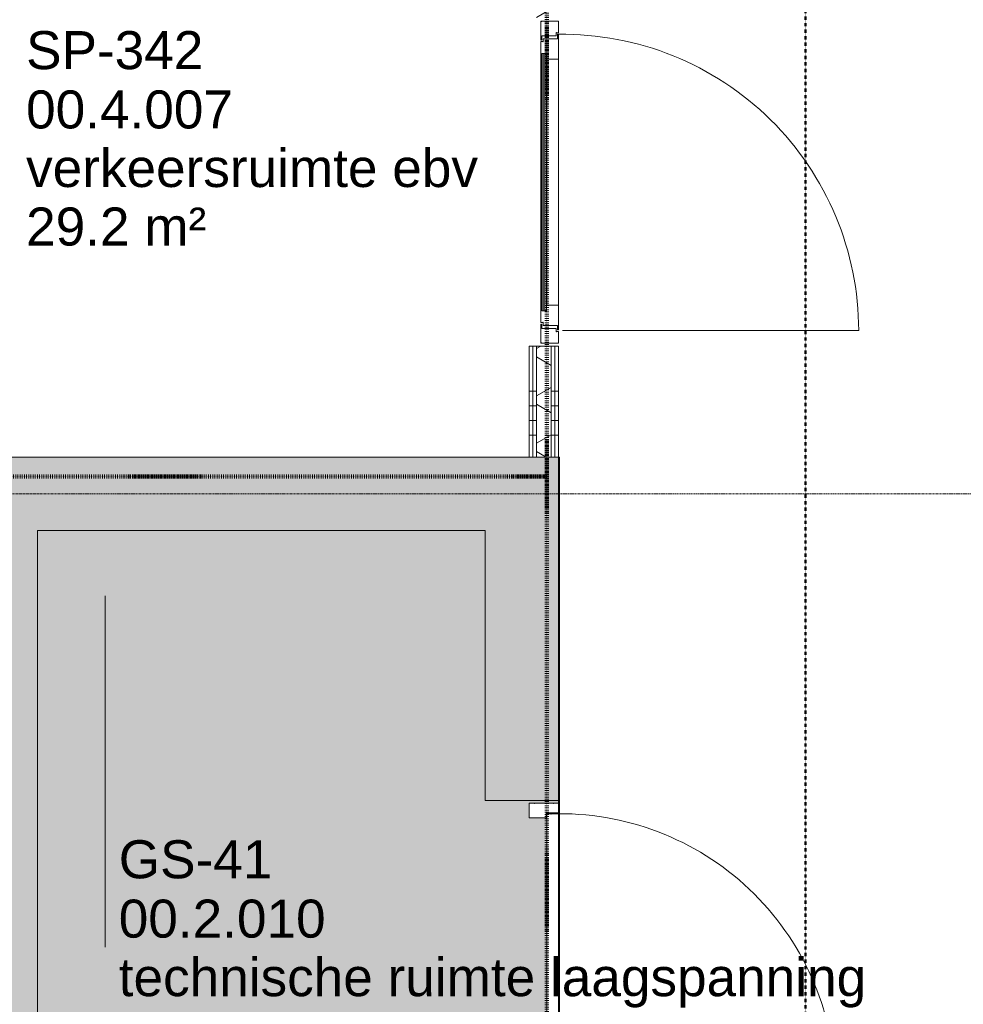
# Model space of a CAD drawing. Header units: millimetres. Extents: x -281 to 145437, y -16481 to 78869.
# Tile 91 of 256: x 20399 to 23624, y 20256 to 23620. Entities that reach past the tile are written whole.
import ezdxf

# ---------------------------------------------------------------- set-up
doc = ezdxf.new("R2010")
doc.units = ezdxf.units.MM
for name, pattern in [('ARC FS 060 minutes', [7.2, 2.4, -1.6, 0, -1.6, 0, -1.6]), ('Grid Line', [12, 6, -2, 2, -2]), ('NLRS_Dash-0_6mm_Space-0_6mm_cpz', [1.2, 0.6, -0.6])]:
    doc.linetypes.add(name, pattern=pattern)
for name, color, linetype, lineweight in [('A--A23__Vloeren', 8, 'Continuous', 5), ('A--A2__Ruwbouw', 8, 'Continuous', 5), ('A--L$01A__Algemeen', 7, 'Continuous', 5), ('A--L$07A__Stramien', 1, 'Continuous', 5), ('A--L21__Buitenwanden', 3, 'Continuous', 5), ('A--L22__Binnenwanden', 2, 'Continuous', 5), ('A--L23__Vloeren', 3, 'Continuous', 5), ('A--L3__Afbouw', 2, 'Continuous', 5), ('A--TR9__AlgVoorz', 1, 'Continuous', 5)]:
    doc.layers.add(name, color=color, linetype=linetype, lineweight=lineweight)
doc.styles.add('Arial_3', font='arial.ttf', dxfattribs={"height": 130})
pattern_1 = [(0, (0, 200), (0, 500), []), (0, (0, 250), (0, 500), []), (0, (0, 300), (0, 500), []), (0, (0, 350), (0, 500), [])]

# ---------------------------------------------------------------- blocks, each defined once
blk = doc.blocks.new('TBR-B-BWK-C-BES-ARC-R25_rvt-1-L_80_ 11')
at = {"layer": 'A--A2__Ruwbouw'}
h = blk.add_hatch(color=21, dxfattribs=at)
h.paths.add_polyline_path([(20210, 21875), (21990, 21875), (21990, 22125), (19628, 22125), (19628, 21875), (19890.3, 21875)])
h.paths.add_polyline_path([(18452.9, 21875), (18653, 21875), (18653, 22125), (18110, 22125), (18110, 21875)])
h = blk.add_hatch(color=21, dxfattribs=at)
h.paths.add_polyline_path([(22240, 15810), (22240, 19922.5), (21990, 19922.5), (21990, 15810)])
h.paths.add_polyline_path([(21990, 20952.5), (22240, 20952.5), (22240, 22125), (21990, 22125), (21990, 21144.2)])
blk.add_hatch(color=21, dxfattribs=at).paths.add_polyline_path([(20369.4, 19075), (20460, 19075), (20460, 21875), (20210, 21875), (20210, 19075)])
at = {"layer": 'A--L22__Binnenwanden', "color": 231, "lineweight": 18}
for p, q in [((21990, 22125), (19628, 22125)), ((22240, 22125), (21990, 22125)), ((22240, 20952.5), (22240, 22125)), ((20460, 21875), (21990, 21875)), ((20460, 19075), (20460, 21875)), ((21990, 21875), (21990, 20952.5)), ((21990, 20952.5), (22240, 20952.5))]:
    blk.add_line(p, q, dxfattribs=at)
blk = doc.blocks.new('65_GM_LIB_fire separation vertical_gen_arc - 060 minutes-2361018-L_80_ 11')
at = {"layer": 'A--L$01A__Algemeen', "linetype": 'ARC FS 060 minutes', "lineweight": 100}
blk.add_line((0, 0), (12004.1, 0), dxfattribs=at)
blk = doc.blocks.new('65_GM_LIB_fire separation vertical_gen_arc - 060 minutes-2433038-L_80_ 11')
at = {"layer": 'A--L$01A__Algemeen', "linetype": 'ARC FS 060 minutes', "lineweight": 100}
blk.add_line((0, 0), (3654.9, 0), dxfattribs=at)
blk = doc.blocks.new('TBR-B-INS-BR-ARC-R25_rvt-1-L_80_ 11')
at = {"layer": 'A--L$01A__Algemeen', "color": 124, "linetype": 'ARC FS 060 minutes', "lineweight": 100}
for name, p, rotation in [('65_GM_LIB_fire separation vertical_gen_arc - 060 minutes-2361018-L_80_ 11', (22200, 18395), 89.99999999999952), ('65_GM_LIB_fire separation vertical_gen_arc - 060 minutes-2433038-L_80_ 11', (22200, 22059.1), 180)]:
    blk.add_blockref(name, p, dxfattribs=dict(at, rotation=rotation))
blk = doc.blocks.new('NLRS_30_DO_WB_deur enkel draai-SH_gen_cpz - 32_31_03_deur enkel glasinvulling_jansen_economy 60_bxhxd_1100x2800x60_profiel 66-48533914-L_80_ 11')
at = {"layer": 'A--L3__Afbouw'}
for p, q in [((-550, 10), (-485, 10)), ((-550, 7.3), (-550, 10)), ((-549, 7.3), (-550, 7.3)), ((-550, 6.5), (-549, 6.5)), ((-550, -9.5), (-550, 6.5)), ((-549, 6.5), (-549, 7.3)), ((-500, 6.5), (-500, -42.5)), ((-486, 6.5), (-500, 6.5)), ((-486, 7.3), (-486, 6.5)), ((-485, 7.3), (-486, 7.3)), ((-485, 10), (-485, 7.3)), ((485, 10), (550, 10)), ((485, 7.3), (485, 10)), ((486, 7.3), (485, 7.3)), ((486, 6.5), (486, 7.3)), ((500, 6.5), (486, 6.5)), ((500, -42.5), (500, 6.5)), ((549, 7.3), (549, 6.5)), ((550, 7.3), (549, 7.3)), ((549, 6.5), (550, 6.5)), ((550, 10), (550, 7.3)), ((550, 6.5), (550, -9.5)), ((-549, -9.5), (-550, -9.5)), ((-550, -10.3), (-549, -10.3)), ((-550, -50), (-550, -10.3)), ((-549, -10.3), (-549, -9.5)), ((549, -9.5), (549, -10.3)), ((550, -9.5), (549, -9.5)), ((549, -10.3), (550, -10.3)), ((550, -10.3), (550, -50)), ((-510, -50), (-550, -50)), ((-511, -42.5), (-511, -43.3)), ((-500, -42.5), (-511, -42.5)), ((-511, -43.3), (-510, -43.3)), ((-510, -43.3), (-510, -50)), ((511, -42.5), (500, -42.5)), ((510, -43.3), (511, -43.3)), ((510, -50), (510, -43.3)), ((550, -50), (510, -50)), ((511, -43.3), (511, -42.5))]:
    blk.add_line(p, q, dxfattribs=at)
blk = doc.blocks.new('NLRS_30_DO_UN_paneel-SH_gen_cpz1 - 32_30_paneel_gen-36785107-L_80_ 11')
at = {"layer": 'A--L3__Afbouw'}
blk.add_hatch(color=256, dxfattribs=at).paths.add_polyline_path([(-440, 22), (-440, 16), (440, 16), (440, 22), (-335, 22)])
for p, q in [((-490, 22.5), (-479, 22.5)), ((-490, -26.5), (-490, 22.5)), ((-480, 30), (-420, 30)), ((-480, 23.3), (-480, 30)), ((-479, 23.3), (-480, 23.3)), ((-479, 22.5), (-479, 23.3)), ((-440, 26.5), (-440, 10.5)), ((-421, 26.5), (-440, 26.5)), ((-440, 22), (440, 22)), ((-440, 16), (-440, 22)), ((440, 16), (-440, 16)), ((-440, 10.5), (-421, 10.5)), ((-421, 27.3), (-421, 26.5)), ((-420, 27.3), (-421, 27.3)), ((-421, 26.5), (421, 26.5)), ((-421, 10.5), (-421, 9.7)), ((421, 10.5), (-421, 10.5)), ((-421, 9.7), (-420, 9.7)), ((-420, 30), (-420, 27.3)), ((-420, 30), (-420, 27.3)), ((420, 30), (-420, 30)), ((-420, 27.3), (420, 27.3)), ((-420, 9.7), (-420, -30)), ((420, 9.7), (-420, 9.7)), ((420, 30), (480, 30)), ((420, 27.3), (420, 30)), ((420, 27.3), (420, 30)), ((421, 27.3), (420, 27.3)), ((420, 9.7), (421, 9.7)), ((420, -30), (420, 9.7)), ((421, 26.5), (421, 27.3)), ((440, 26.5), (421, 26.5)), ((421, 10.5), (440, 10.5)), ((421, 9.7), (421, 10.5)), ((440, 10.5), (440, 26.5)), ((440, 22), (440, 16)), ((479, 23.3), (479, 22.5)), ((480, 23.3), (479, 23.3)), ((479, 22.5), (490, 22.5)), ((480, 30), (480, 23.3)), ((490, 22.5), (490, -26.5)), ((-505, -27.3), (-504, -27.3)), ((-505, -30), (-505, -27.3)), ((-505, -30), (-505, -27.3)), ((-420, -30), (-505, -30)), ((-504, -26.5), (-490, -26.5)), ((-504, -27.3), (-504, -26.5)), ((-420, -30), (420, -30)), ((505, -30), (420, -30)), ((490, -26.5), (504, -26.5)), ((504, -26.5), (504, -27.3)), ((504, -27.3), (505, -27.3)), ((505, -27.3), (505, -30)), ((505, -30), (505, -27.3))]:
    blk.add_line(p, q, dxfattribs=at)
blk = doc.blocks.new('NLRS_30_DO_UN_clearance zone-SH_gen_cpz - NLRS_30_DO_UN_clearance zone-SH_gen_cpz-53700866-L_80_ 11')
at = {"layer": 'A--L3__Afbouw'}
blk.add_line((-507.5, -1056.089996), (-507.5, -43.5), dxfattribs=at)
blk.add_arc((-507.5, -43.5), 1012.589996, 270, 0.763898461, dxfattribs=at)
blk = doc.blocks.new('NLRS_30_DO_WB_deur enkel draai-SH_gen_cpz1 - 32_31_05_deur enkel gesloten_gen_plaatstaal_1010x2440-51066797-L_80_ 11')
at = {"layer": 'A--L3__Afbouw'}
for p, q in [((-505, 50), (-455, 50)), ((-505, 32.8), (-505, 50)), ((-456, 35.8), (-456, 35)), ((-455, 35.8), (-456, 35.8)), ((-456, 35), (-455, 35)), ((-455, 50), (-455, 35.8)), ((-455, 35), (-455, -8)), ((455, 50), (505, 50)), ((455, 35.8), (455, 50)), ((456, 35.8), (455, 35.8)), ((455, 35), (456, 35)), ((455, -8), (455, 35)), ((456, 35), (456, 35.8)), ((505, 50), (505, 32.8)), ((-504, 32.8), (-505, 32.8)), ((-505, 32), (-504, 32)), ((-505, -32), (-505, 32)), ((-504, 32), (-504, 32.8)), ((504, 32.8), (504, 32)), ((505, 32.8), (504, 32.8)), ((504, 32), (505, 32)), ((505, 32), (505, -32)), ((-504, -32), (-505, -32)), ((-505, -32.8), (-504, -32.8)), ((-505, -50), (-505, -32.8)), ((-504, -32.8), (-504, -32)), ((-473, -8), (-473, -8.8)), ((-455, -8), (-473, -8)), ((-473, -8.8), (-472, -8.8)), ((-472, -8.8), (-472, -50)), ((473, -8), (455, -8)), ((472, -8.8), (473, -8.8)), ((472, -50), (472, -8.8)), ((473, -8.8), (473, -8)), ((504, -32), (504, -32.8)), ((505, -32), (504, -32)), ((504, -32.8), (505, -32.8)), ((505, -32.8), (505, -50)), ((-472, -50), (-505, -50)), ((505, -50), (472, -50))]:
    blk.add_line(p, q, dxfattribs=at)
blk = doc.blocks.new('NLRS_30_DO_UN_paneel dicht-SH_gen_cpz - 32_30_paneel_gen-63257637-L_80_ 11')
at = {"layer": 'A--L3__Afbouw'}
for p, q in [((-469.5, 20), (469.5, 20)), ((-469.5, 5.8), (-469.5, 20)), ((-468.5, 5.8), (-469.5, 5.8)), ((-469.5, 5), (-468.5, 5)), ((-469.5, -5), (-469.5, 5)), ((-468.5, 5), (-468.5, 5.8)), ((468.5, 5.8), (468.5, 5)), ((469.5, 5.8), (468.5, 5.8)), ((468.5, 5), (469.5, 5)), ((469.5, 20), (469.5, 5.8)), ((469.5, 5), (469.5, -5)), ((-468.5, -5), (-469.5, -5)), ((-469.5, -5.8), (-468.5, -5.8)), ((-469.5, -20), (-469.5, -5.8)), ((469.5, -20), (-469.5, -20)), ((-468.5, -5.8), (-468.5, -5)), ((468.5, -5), (468.5, -5.8)), ((469.5, -5), (468.5, -5)), ((468.5, -5.8), (469.5, -5.8)), ((469.5, -5.8), (469.5, -20))]:
    blk.add_line(p, q, dxfattribs=at)
blk = doc.blocks.new('NLRS_30_DO_UN_clearance zone-SH_gen_cpz - NLRS_30_DO_UN_clearance zone-SH_gen_cpz-63257638-L_80_ 11')
at = {"layer": 'A--L3__Afbouw'}
blk.add_line((-472, -966.5), (-472, -25), dxfattribs=at)
blk.add_arc((-472, -25), 941.5, 270, 0.3043, dxfattribs=at)

msp = doc.modelspace()

# ---------------------------------------------------------------- hatches: boundary and pattern name
at = {"layer": 'A--A23__Vloeren'}
h = msp.add_hatch(color=10, dxfattribs=at)
h.paths.add_polyline_path([(22243.8, 18810), (22243.8, 22125), (22240, 22125), (22240, 18810)])
h.paths.add_polyline_path([(24850, 21200), (24850, 22800), (24181, 22800), (24181, 21200), (24202.3, 21200)])
h.paths.add_polyline_path([(24181, 24800), (24850, 24800), (24850, 26400), (24181, 26400), (24181, 24950.2)])
h.paths.add_polyline_path([(24850, 28400), (24850, 30000), (24135, 30000), (24135, 28400), (24681.4, 28400)])
h.paths.add_polyline_path([(24850, 32000), (24850, 33600), (24181, 33600), (24181, 32000), (24202.3, 32000)])
h.paths.add_polyline_path([(24202.3, 35600), (24850, 35600), (24850, 37200), (24181, 37200), (24181, 35600)])
h.paths.add_polyline_path([(24181, 39200), (24850, 39200), (24850, 40800), (24181, 40800), (24181, 39539.8)])
h.paths.add_polyline_path([(24181, 42800), (24850, 42800), (24850, 44400), (24181, 44400), (24181, 43345.8)])
h.paths.add_polyline_path([(16904, 43537.5), (16907, 43537.5), (16905.8, 43541.5), (16900.5, 43594.9), (16900.5, 43537.5)])
h.paths.add_polyline_path([(17493, 43537.5), (17499.5, 43537.5), (17499.5, 43594.9), (17494.2, 43541.5)])
h.paths.add_polyline_path([(17499.5, 43605.1), (17500, 43662.5), (17860, 43663), (17860, 49537.5), (17499.5, 49537.5), (17499.5, 49594.9), (17494.2, 49541.5), (17477.2, 49485.2), (17449.4, 49433.3), (17412.1, 49387.9), (17366.7, 49350.6), (17314.8, 49322.8), (17258.5, 49305.8), (17200, 49300), (17141.5, 49305.8), (17085.2, 49322.8), (17033.3, 49350.6), (16987.9, 49387.9), (16950.6, 49433.3), (16922.8, 49485.2), (16905.8, 49541.5), (16900.5, 49594.9), (16900, 49537.5), (16512.5, 49537.5), (16512.5, 49662.5), (16900.5, 49662.5), (16900.5, 49605.1), (16905.8, 49658.5), (16922.8, 49714.8), (16950.6, 49766.7), (16987.9, 49812.1), (17033.3, 49849.4), (17085.2, 49877.2), (17141.5, 49894.2), (17200, 49900), (17258.5, 49894.2), (17314.8, 49877.2), (17366.7, 49849.4), (17412.1, 49812.1), (17449.4, 49766.7), (17477.2, 49714.8), (17494.7, 49653.7), (17499.5, 49605.1), (17500, 49662.5), (17860, 49662.5), (17860, 49790), (22240, 49790), (22240, 49557), (24103.1, 49557), (24104.2, 49557), (24100, 49600), (24105.8, 49658.5), (24122.8, 49714.8), (24150.6, 49766.7), (24187.9, 49812.1), (24233.3, 49849.4), (24285.2, 49877.2), (24341.5, 49894.2), (24400, 49900), (24462.5, 49893), (24462.5, 49894.2), (24462.5, 49901.5), (24337.5, 49901.5), (24337.5, 53165), (24462.5, 53165), (24462.5, 53175), (24362.5, 53176), (24362.5, 53225), (24420.5, 53224), (24421.3, 53208), (24462.5, 53208), (24462.5, 53210.5), (24422.5, 53211.5), (24422.5, 54189.5), (24462.5, 54189.5), (24462.5, 54192), (24420.5, 54192), (24420.5, 54175), (24362.5, 54176), (24362.5, 54225), (24462.5, 54225), (24462.5, 54235), (24337.5, 54235), (24337.5, 55298.5), (24462.5, 55298.5), (24462.5, 55307), (24458.5, 55305.8), (24400, 55300), (24341.5, 55305.8), (24285.2, 55322.8), (24233.3, 55350.6), (24187.9, 55387.9), (24150.6, 55433.3), (24122.8, 55485.2), (24105.8, 55541.5), (24100, 55600), (24105.8, 55658.5), (24123.1, 55715.3), (24150.6, 55766.7), (24187.9, 55812.1), (24233.3, 55849.4), (24285.2, 55877.2), (24341.5, 55894.2), (24400, 55900), (24462.5, 55894.6), (24462.5, 55901.5), (24337.5, 55901.5), (24337.5, 56540), (10999, 56540), (10999, 49662.5), (12327.5, 49662.5), (12327.5, 49537.5), (10999, 49537.5), (10999, 43662.5), (14437.5, 43662.5), (14437.5, 49537.5), (13847.5, 49537.5), (13847.5, 49662.5), (15152.5, 49662.5), (15152.5, 49537.5), (14562.5, 49537.5), (14562.5, 43662.5), (16900.5, 43662.5), (16900.5, 43605.1), (16907.1, 43663), (16922.8, 43714.8), (16950.6, 43766.7), (16987.9, 43812.1), (17033.3, 43849.4), (17085.2, 43877.2), (17141.5, 43894.2), (17200, 43900), (17258.5, 43894.2), (17314.8, 43877.2), (17366.7, 43849.4), (17412.1, 43812.1), (17449.4, 43766.7), (17477.2, 43714.8), (17494.7, 43653.7), (17496.3, 43637.5)])
h.paths.add_polyline_path([(22227.5, 43985), (22240, 43985), (22240, 43995), (22227.5, 43995)])
h.paths.add_polyline_path([(22227.5, 44028), (22240, 44028), (22240, 44030.5), (22227.5, 44030.5)])
h.paths.add_polyline_path([(22227.5, 44969.5), (22240, 44969.5), (22240, 44972), (22227.5, 44972)])
h.paths.add_polyline_path([(22240, 45005), (22240, 45015), (22227.5, 45015), (22227.5, 45005)])
h.paths.add_polyline_path([(22227.5, 45842), (22240, 45842), (22240, 47540), (21990, 47540), (21990, 46090), (22227.5, 46090), (22227.5, 45883.1)])
h.paths.add_polyline_path([(24388, 49300.2), (24388, 49301.2), (24365.3, 49303.4)])
h.paths.add_polyline_path([(16452.5, 49537.5), (16453.5, 49595.5), (16469.5, 49596.3), (16470.5, 49637.5), (16502.5, 49637.5), (16501.5, 49537.5), (16453.5, 49537.5)])
h.paths.add_polyline_path([(15212.5, 49537.5), (15162.5, 49537.5), (15163.5, 49637.5), (15195.5, 49637.5), (15195.5, 49595.5), (15212.5, 49595.5), (15212.5, 49550)])
h.paths.add_polyline_path([(13788.5, 49537.5), (13787.5, 49537.5), (13788.5, 49595.5), (13804.5, 49596.3), (13805.5, 49637.5), (13837.5, 49637.5), (13836.5, 49537.5)])
h.paths.add_polyline_path([(12386.5, 49537.5), (12337.5, 49537.5), (12338.5, 49637.5), (12370.5, 49637.5), (12370.5, 49595.5), (12387.5, 49595.5), (12387.5, 49537.5)])
h.paths.add_polyline_path([(22287.5, 49570), (22248.5, 49570), (22249.5, 49573.5), (22248.5, 49573.5), (22249.5, 49630), (22288.5, 49630), (22288.5, 49622.5), (22298.5, 49622.5), (22298.5, 49573.5), (22312.5, 49572.7), (22313.5, 49570), (22298.5, 49570)])
h.paths.add_polyline_path([(24043.5, 49570), (24044.5, 49573.5), (24063.5, 49573.5), (24063.5, 49578), (24043.5, 49578), (24043.5, 49572.7)])
h.paths.add_polyline_path([(23723.2, 49570), (23593.8, 49570.8), (23594.5, 49573.5), (23608.5, 49573.5), (23608.5, 49622.5), (23618.5, 49623.3), (23619.5, 49630), (24088.5, 49630), (24087.5, 49626.5), (24088.5, 49626.5), (24087.5, 49570), (23891.6, 49570)])
h.paths.add_polyline_path([(23658.5, 49570), (23657.5, 49578), (23638.5, 49578), (23638.5, 49573.5), (23657.5, 49572.7)])
h.paths.add_polyline_path([(23418.5, 49570), (22318.5, 49570), (22318.5, 49577.5), (22308.5, 49578), (22308.5, 49626.5), (22294.5, 49627.3), (22293.5, 49630), (23613.5, 49630), (23612.5, 49626.5), (23598.5, 49626.5), (23598.5, 49577.5), (23588.5, 49576.7), (23587.5, 49570), (23528.5, 49570)])
h.paths.add_polyline_path([(23657.5, 49584), (23658.5, 49584), (23657.5, 49589.5), (23638.5, 49589.5), (23638.5, 49584)])
h.paths.add_polyline_path([(24063.5, 49584), (24063.5, 49589.5), (24043.5, 49589.5), (24044.5, 49584)])
h.paths.add_polyline_path([(16467, 49597.5), (15198, 49597.5), (15199, 49637.5), (16467, 49637.5), (16467, 49611.7)])
h.paths.add_polyline_path([(12735, 49597.5), (12373, 49597.5), (12374, 49637.5), (13802, 49637.5), (13801, 49597.5), (12736, 49597.5)])
h.paths.add_polyline_path([(12814, 49611.7), (12813, 49612.5), (12813, 49611.7)])
h.paths.add_polyline_path([(12814, 49622.5), (12813, 49623.3), (12813, 49622.5)])
h.paths.add_polyline_path([(11053.3, 49727.5), (11053.3, 50827.5), (11719.3, 50827.5), (11719.3, 49727.5)])
h.paths.add_polyline_path([(11719.3, 50935.3), (11053.3, 50935.3), (11053.3, 54145.3), (12803.3, 54145.3), (12803.3, 50935.3), (11745.3, 50935.3)])
h.paths.add_polyline_path([(20934, 51395.1), (20934, 53795.1), (21234, 53795.1), (21234, 51395.1)])
h.paths.add_polyline_path([(16987.9, 51400), (14794, 51400), (14794, 52500), (20434, 52500), (20434, 51400), (17000.9, 51400)])
h.paths.add_polyline_path([(23925.2, 52210), (23925.2, 52650), (24265.2, 52650), (24265.2, 52210), (24202.3, 52210)])
h.paths.add_polyline_path([(17888.5, 52687), (15203, 52687), (15203, 53087), (17888.5, 53087)])
h.paths.add_polyline_path([(17974, 52695.1), (17974, 53795.1), (20834, 53795.1), (20834, 52695.1), (19734.5, 52695.1)])
h.paths.add_polyline_path([(18722.5, 55196.1), (18722.5, 55736.1), (20522.5, 55736.1), (20522.5, 55196.1), (19411.2, 55196.1)])
h.paths.add_polyline_path([(17200, 55300), (17141.5, 55305.8), (17085.2, 55322.8), (17033.3, 55350.6), (16987.9, 55387.9), (16950.6, 55433.3), (16922.8, 55485.2), (16905.8, 55541.5), (16900, 55600), (16905.8, 55658.5), (16923.1, 55715.3), (16950.6, 55766.7), (16987.9, 55812.1), (17033.3, 55849.4), (17085.2, 55877.2), (17141.5, 55894.2), (17200, 55900), (17258.5, 55894.2), (17314.8, 55877.2), (17366.7, 55849.4), (17412.1, 55812.1), (17449.4, 55766.7), (17477.2, 55714.8), (17494.7, 55653.7), (17500, 55600), (17494.2, 55541.5), (17477.2, 55485.2), (17449.4, 55433.3), (17412.1, 55387.9), (17366.7, 55350.6), (17314.8, 55322.8), (17258.5, 55305.8)])
h.paths.add_polyline_path([(11039, 55555.1), (11039, 56355.1), (12239, 56355), (12239, 55555.1), (11448.1, 55555.1)])
h.paths.add_polyline_path([(12289, 55555.1), (12289, 56355.1), (13489, 56355.1), (13489, 55555.1), (12703.6, 55555.1)])
h.paths.add_polyline_path([(13539, 55555.1), (13539, 56355.1), (14739, 56355.1), (14739, 55555.1), (13661.8, 55555.1)])
msp.add_hatch(color=10, dxfattribs=at).paths.add_polyline_path([(20460, 18060), (21990, 18060), (21990, 19922.5), (22240, 19922.5), (22240, 19932.5), (22140, 19933.5), (22140, 19982.5), (22198, 19981.5), (22198.8, 19965.5), (22240, 19965.5), (22240, 19968), (22200, 19969), (22200, 20907), (22240, 20907), (22240, 20909.5), (22198, 20909.5), (22198, 20892.5), (22140, 20893.5), (22140, 20942.5), (22240, 20942.5), (22240, 20952.5), (21990, 20952.5), (21990, 21875), (20460, 21875), (20460, 19075)])
at = {"layer": 'A--A2__Ruwbouw'}
h = msp.add_hatch(dxfattribs=at)
h.set_pattern_fill('FP_1', color=256, style=0, pattern_type=2)
h.set_pattern_definition(pattern_1)
h.paths.add_polyline_path([(22152.5, 22125), (22152.5, 22505), (22140, 22505), (22140, 22125)])
h.paths.add_polyline_path([(22152.5, 23625), (22152.5, 30275), (22140, 30275), (22140, 23625)])
h = msp.add_hatch(dxfattribs=at)
h.set_pattern_fill('FP_1', color=256, style=0, pattern_type=2)
h.set_pattern_definition(pattern_1)
h.paths.add_polyline_path([(22165, 22125), (22165, 22505), (22152.5, 22505), (22152.5, 22125)])
h.paths.add_polyline_path([(22152.5, 23625), (22165, 23625), (22165, 30275), (22152.5, 30275), (22152.5, 23681.5)])
h = msp.add_hatch(dxfattribs=at)
h.set_pattern_fill('FP_15', color=256, angle=60, style=0, pattern_type=2)
h.set_pattern_definition([(330, (22140, 26200), (70, 121.2436), []), (30, (22140, 26200), (-70, 121.2436), [])])
h.paths.add_polyline_path([(22165, 22125), (22215, 22125), (22215, 22505), (22165, 22505), (22165, 22412.9)])
h.paths.add_polyline_path([(22215, 23625), (22215, 30275), (22165, 30275), (22165, 23625)])
h = msp.add_hatch(dxfattribs=at)
h.set_pattern_fill('FP_1', color=256, style=0, pattern_type=2)
h.set_pattern_definition(pattern_1)
h.paths.add_polyline_path([(22227.5, 22125), (22227.5, 22505), (22215, 22505), (22215, 22125)])
h.paths.add_polyline_path([(22227.5, 23625), (22227.5, 24630), (22215, 24630), (22215, 23625)])
h.paths.add_polyline_path([(22215, 24631), (22227.5, 24631), (22227.5, 30275), (22215, 30275), (22215, 24633)])
h = msp.add_hatch(dxfattribs=at)
h.set_pattern_fill('FP_1', color=256, style=0, pattern_type=2)
h.set_pattern_definition(pattern_1)
h.paths.add_polyline_path([(22227.5, 22125), (22240, 22125), (22240, 22505), (22227.5, 22505), (22227.5, 22412.9)])
h.paths.add_polyline_path([(22240, 23625), (22240, 24630), (22227.5, 24630), (22227.5, 23625)])
h.paths.add_polyline_path([(22240, 24631), (22240, 30275), (22227.5, 30275), (22227.5, 24631)])

# ---------------------------------------------------------------- linework, layer by layer
at = {"layer": 'A--L$01A__Algemeen', "linetype": 'NLRS_Dash-0_6mm_Space-0_6mm_cpz', "lineweight": 50}
msp.add_line((23084, 57575.3), (23084, 7036.9), dxfattribs=at)
at = {"layer": 'A--L$07A__Stramien', "linetype": 'Grid Line'}
msp.add_line((100373, 22000), (-281.1, 22000), dxfattribs=at)
at = {"layer": 'A--L21__Buitenwanden'}
for p, q in [((22240, 22505), (22140, 22505)), ((22140, 22505), (22140, 22125)), ((22152.5, 22505), (22152.5, 22125)), ((22165, 22505), (22165, 22125)), ((22215, 22505), (22215, 22125)), ((22227.5, 22505), (22227.5, 22125)), ((22240, 22125), (22240, 22505)), ((22140, 22125), (22240, 22125))]:
    msp.add_line(p, q, dxfattribs=at)
at = {"layer": 'A--L23__Vloeren', "color": 7}
for p, q in [((22240, 22125), (22243.8, 22125)), ((22243.8, 22125), (22243.8, 18810)), ((22240, 20942.5), (22240, 20952.5)), ((22240, 20907), (22240, 20909.5))]:
    msp.add_line(p, q, dxfattribs=at)
at = {"layer": 'A--TR9__AlgVoorz'}
msp.add_line((20691.8, 21651), (20691.8, 20450.9), dxfattribs=at)

# ---------------------------------------------------------------- block references
at = {"lineweight": 5}
for name in ['TBR-B-BWK-C-BES-ARC-R25_rvt-1-L_80_ 11', 'TBR-B-INS-BR-ARC-R25_rvt-1-L_80_ 11']:
    msp.add_blockref(name, (0, 0), dxfattribs=at)
at = {"layer": 'A--L3__Afbouw'}
for name, p, rotation in [('NLRS_30_DO_WB_deur enkel draai-SH_gen_cpz - 32_31_03_deur enkel glasinvulling_jansen_economy 60_bxhxd_1100x2800x60_profiel 66-48533914-L_80_ 11', (22190, 23065), 89.99999999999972), ('NLRS_30_DO_UN_paneel-SH_gen_cpz1 - 32_30_paneel_gen-36785107-L_80_ 11', (22210, 23065), 89.99999999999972), ('NLRS_30_DO_UN_clearance zone-SH_gen_cpz - NLRS_30_DO_UN_clearance zone-SH_gen_cpz-53700866-L_80_ 11', (22210, 23065), 89.99999999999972), ('NLRS_30_DO_WB_deur enkel draai-SH_gen_cpz1 - 32_31_05_deur enkel gesloten_gen_plaatstaal_1010x2440-51066797-L_80_ 11', (22190, 20437.5), 90), ('NLRS_30_DO_UN_paneel dicht-SH_gen_cpz - 32_30_paneel_gen-63257637-L_80_ 11', (22220, 20437.5), 90), ('NLRS_30_DO_UN_clearance zone-SH_gen_cpz - NLRS_30_DO_UN_clearance zone-SH_gen_cpz-63257638-L_80_ 11', (22220, 20437.5), 90)]:
    msp.add_blockref(name, p, dxfattribs=dict(at, rotation=rotation))

# ---------------------------------------------------------------- texts
at = {"layer": 'A--TR9__AlgVoorz', "char_height": 130, "attachment_point": 1, "style": 'Arial_3'}
for s, insert, width in [('SP-342', (20421.2, 23581), 713.502), ('00.4.007', (20421.2, 23378.3), 849.789), ('verkeersruimte ebv', (20421.2, 23178.3), 1843.881), ('29.2 m²', (20421.2, 22978.3), 737.552), ('GS-41', (20737.8, 20816.3), 625.316), ('00.2.010', (20737.8, 20613.6), 849.789), ('technische ruimte laagspanning', (20737.8, 20413.6), 3070.463)]:
    msp.add_mtext(s, dxfattribs=dict(at, insert=insert, width=width))

doc.saveas('drawing.dxf')
